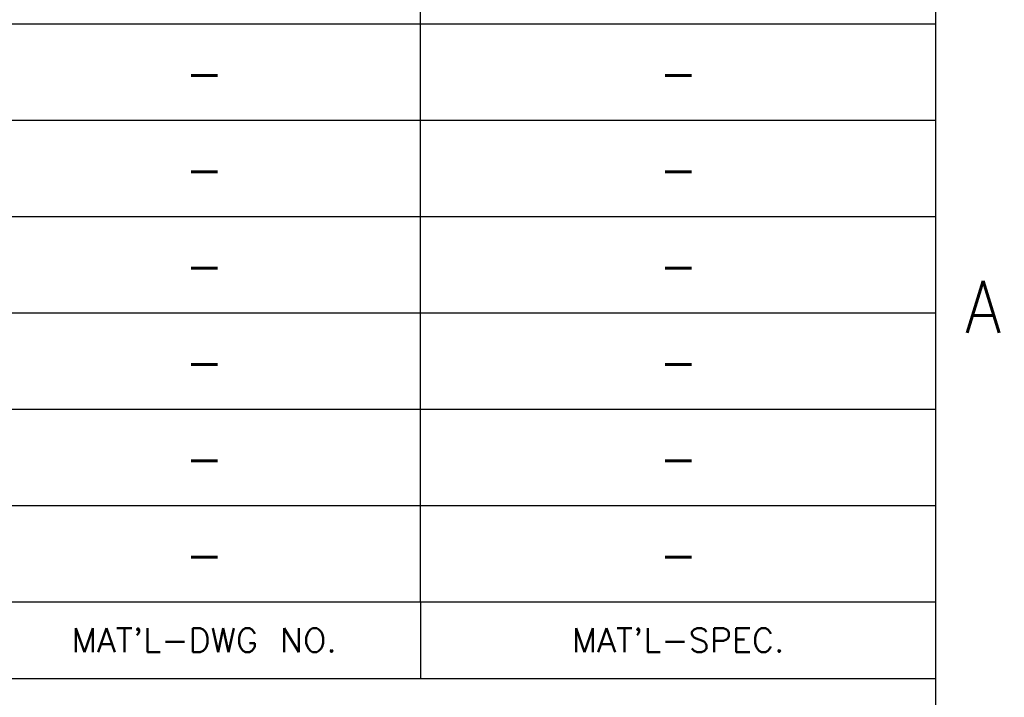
# Model space of a CAD drawing. Header units: inches. Extents: x 0 to 882, y 0 to 559.
# Tile 13 of 29: x 795 to 862, y 48 to 94. Entities that reach past the tile are written whole.
import ezdxf

# ---------------------------------------------------------------- set-up
doc = ezdxf.new("R2010")
doc.units = ezdxf.units.IN
doc.layers.add('1', color=7, linetype='Continuous')
doc.styles.add('CONVERTER_11', font='txt.shx', dxfattribs={"width": 0.9})
doc.styles.add('CONVERTER_14', font='txt.shx', dxfattribs={"width": 0.72})
doc.styles.add('CONVERTER_15', font='txt.shx', dxfattribs={"width": 1.035})

# ---------------------------------------------------------------- blocks, each defined once
blk = doc.blocks.new('Docu_bom_sketch', base_point=(652.859375, 49.54375))
at = {"color": 4, "linetype": 'Continuous'}
for p, q in [((822.5, 93.70312499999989), (822.5, 100.2031249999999)), ((652.859375, 93.70312499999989), (857.2500000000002, 93.70312499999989)), ((822.5, 87.20312499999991), (822.5, 93.70312499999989)), ((652.859375, 87.20312499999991), (857.2500000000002, 87.20312499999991)), ((822.5, 80.70312499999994), (822.5, 87.20312499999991)), ((652.859375, 80.70312499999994), (857.2500000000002, 80.70312499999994)), ((822.5, 74.20312499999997), (822.5, 80.70312499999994)), ((652.859375, 74.20312499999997), (857.2500000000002, 74.20312499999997)), ((822.5, 67.703125), (822.5, 74.20312499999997)), ((652.859375, 67.703125), (857.2500000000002, 67.703125)), ((822.5, 61.20312500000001), (822.5, 67.703125)), ((652.859375, 61.20312500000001), (857.2500000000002, 61.20312500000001)), ((822.4999999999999, 54.70312500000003), (822.5, 61.20312500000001)), ((652.859375, 54.70312500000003), (857.2500000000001, 54.70312500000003)), ((822.4999999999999, 54.70312500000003), (822.4999999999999, 49.54375))]:
    blk.add_line(p, q, dxfattribs=at)
at = {"color": 3, "char_height": 3.2, "attachment_point": 2, "line_spacing_factor": 1.02040816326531, "style": 'CONVERTER_14'}
for insert in [(807.9265624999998, 92.05312499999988), (839.875, 92.05312499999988), (807.9265624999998, 85.55312499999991), (839.875, 85.55312499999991), (807.9265624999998, 79.05312499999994), (839.875, 79.05312499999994), (807.9265624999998, 72.55312499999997), (839.875, 72.55312499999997), (807.9265624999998, 66.053125), (839.875, 66.053125), (807.9265624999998, 59.55312500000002), (839.875, 59.55312500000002)]:
    blk.add_mtext('-', dxfattribs=dict(at, insert=insert))
at = {"color": 4, "char_height": 1.6, "attachment_point": 5, "line_spacing_factor": 1.12545018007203, "style": 'CONVERTER_15'}
for s, insert in [("MAT'L-DWG NO.", (807.9265624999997, 52.12343750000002)), ("MAT'L-SPEC.", (839.875, 52.12343750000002))]:
    blk.add_mtext(s, dxfattribs=dict(at, insert=insert))
blk = doc.blocks.new('Drawing_Grid_Zones', base_point=(6.35, 6.35))
at = {"layer": '1', "color": 4, "insert": (860.425, 74.61249999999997), "char_height": 3.5, "attachment_point": 5, "line_spacing_factor": 1.08043217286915, "style": 'CONVERTER_11'}
blk.add_mtext('A', dxfattribs=at)
blk = doc.blocks.new('D_Size_Verigy_Frame', base_point=(6.35, 6.35))
at = {"color": 7, "linetype": 'Continuous'}
blk.add_line((652.859375, 49.54375), (857.25, 49.54375), dxfattribs=at)
at = {"layer": '1', "color": 7, "linetype": 'Continuous'}
blk.add_line((857.25, 9.35), (857.25, 549.45), dxfattribs=at)
at = {"layer": '1'}
blk.add_blockref('Drawing_Grid_Zones', (6.35, 6.35), dxfattribs=at)

msp = doc.modelspace()

# ---------------------------------------------------------------- block references
for name, p in [('D_Size_Verigy_Frame', (6.35, 6.35)), ('Docu_bom_sketch', (652.859375, 49.54375))]:
    msp.add_blockref(name, p)

doc.saveas('drawing.dxf')
